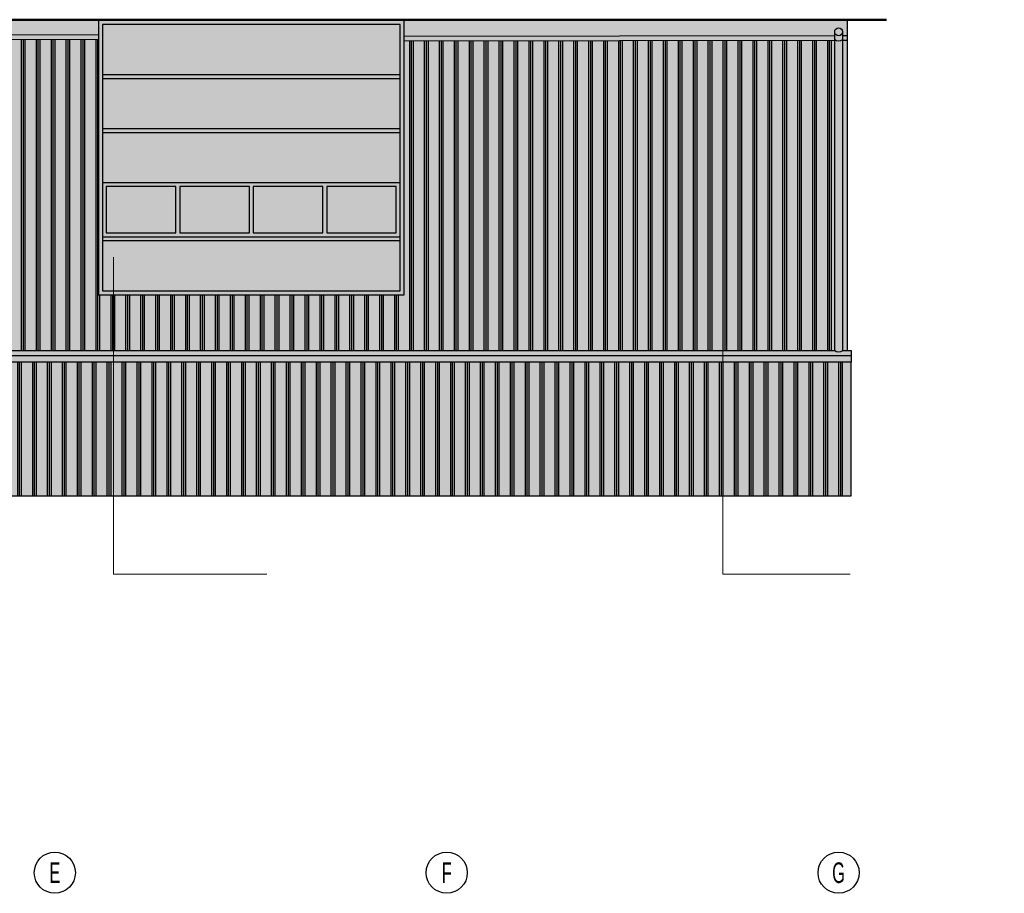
# Model space of a CAD drawing. Header units: centimetres. Extents: x 42630 to 130002, y 15 to 29179.
# Tile 115 of 175: x 51528 to 52784, y 6058 to 7172. Entities that reach past the tile are written whole.
import ezdxf
from ezdxf.enums import TextEntityAlignment as Align

# ---------------------------------------------------------------- set-up
doc = ezdxf.new("R2010")
doc.units = ezdxf.units.CM
doc.header["$LTSCALE"] = 0.01
doc.linetypes.add('DASHDOT2', pattern=[12.7, 6.35, -3.175, 0, -3.175])
doc.layers.get('0').update_dxf_attribs({"color": 253})
doc.layers.add('0.ELEWACJE', color=253, linetype='Continuous', lineweight=9)
for name, color, linetype in [('A-ELEWACJE', 253, 'Continuous'), ('A-Elewacje_wypełnienia', 253, 'Continuous'), ('A-Grid', 253, 'DASHDOT2'), ('A-konstrukcja', 253, 'Continuous'), ('A-OPISY', 253, 'Continuous'), ('CKSCIANY_KRESK', 253, 'Continuous')]:
    doc.layers.add(name, color=color, linetype=linetype)
doc.styles.add('BA_ARIAL_0.5', font='IC-Romans.shx', dxfattribs={"width": 0.5})

# ---------------------------------------------------------------- blocks, each defined once
blk = doc.blocks.new('BA_Axis_Mark')
at = {"linetype": 'Continuous'}
blk.add_circle((0, 0), 37.5, dxfattribs=at)
at = {"linetype": 'Continuous', "style": 'BA_ARIAL_0.5', "width": 0.6}
blk.add_attdef('AXIS_NUMBER', text='', height=37.5, dxfattribs=at).set_placement((0, 0), align=Align.MIDDLE_CENTER)
blk = doc.blocks.new('A$7E8814A102C37C')
at = {"layer": 'A-Grid', "xscale": 0.7000000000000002, "yscale": 0.7000000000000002, "zscale": 0.7000000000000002, "rotation": 360}
for p, values in [((2000, -103.7), {'AXIS_NUMBER': 'E'}), ((2500, -103.7), {'AXIS_NUMBER': 'F'}), ((3000, -103.7), {'AXIS_NUMBER': 'G'})]:
    blk.add_blockref('BA_Axis_Mark', p, dxfattribs=at).add_auto_attribs(values)
blk = doc.blocks.new('A$7E8814D32BB3')
at = {"layer": 'A-Elewacje_wypełnienia', "lineweight": -3}
h = blk.add_hatch(color=256, dxfattribs=at)
h.set_gradient(color1=(76, 114, 153), color2=(174, 215, 255), rotation=270, tint=1)
h.paths.add_polyline_path([(10, -138), (10, -79), (98.7, -79), (98.7, -138)])
h = blk.add_hatch(color=256, dxfattribs=at)
h.set_gradient(color1=(76, 114, 153), color2=(174, 215, 255), rotation=270, tint=1)
h.paths.add_polyline_path([(103.8, -138), (103.8, -79), (192.5, -79), (192.5, -138)])
h = blk.add_hatch(color=256, dxfattribs=at)
h.set_gradient(color1=(76, 114, 153), color2=(174, 215, 255), rotation=270, tint=1)
h.paths.add_polyline_path([(197.5, -138), (197.5, -79), (286.2, -79), (286.2, -138)])
h = blk.add_hatch(color=256, dxfattribs=at)
h.set_gradient(color1=(76, 114, 153), color2=(174, 215, 255), rotation=270, tint=1)
h.paths.add_polyline_path([(291.3, -138), (291.3, -79), (380, -79), (380, -138)])
at = {"layer": 'CKSCIANY_KRESK'}
h = blk.add_hatch(color=250, dxfattribs=at)
h.dxf.hatch_style = 1
h.paths.add_polyline_path([(390, -350), (390, 0), (0, 0), (0, -350)])
h.paths.add_polyline_path([(291.3, -138), (291.3, -79), (380, -79), (380, -138)])
h.paths.add_polyline_path([(197.5, -138), (197.5, -79), (286.2, -79), (286.2, -138)])
h.paths.add_polyline_path([(103.8, -138), (103.8, -79), (192.5, -79), (192.5, -138)])
h.paths.add_polyline_path([(10, -138), (10, -79), (98.7, -79), (98.7, -138)])
at = {"layer": 'A-ELEWACJE'}
for points in [[(0, 0), (390, 0), (390, -350), (0, -350)], [(5, -5), (385, -5), (385, -345), (5, -345)], [(10, -138), (10, -79), (98.7, -79), (98.7, -138)], [(103.8, -138), (103.8, -79), (192.5, -79), (192.5, -138)], [(197.5, -138), (197.5, -79), (286.2, -79), (286.2, -138)], [(291.3, -138), (291.3, -79), (380, -79), (380, -138)]]:
    blk.add_lwpolyline(points, close=True, dxfattribs=at)
for points in [[(5, -69), (385, -69)], [(5, -74), (385, -74)], [(5, -74), (385, -74)], [(5, -143), (385, -143)], [(5, -143), (385, -143)], [(5, -207), (385, -207)], [(5, -212), (385, -212)], [(5, -276), (385, -276)], [(5, -281), (385, -281)]]:
    blk.add_lwpolyline(points, dxfattribs=at)
blk = doc.blocks.new('A$7E87C121A38CF')
blk.add_lwpolyline([(-36.1, 119, -0.352544), (-26.1, 119), (-26.1, -287.9, -1), (-36.1, -287.9)], format="xyb", close=True)
blk.add_lwpolyline([(-36.1, -277.6, -0.3223), (-26.1, -277.6)], format="xyb")
blk.add_circle((-31.1, -287.9), 5)

msp = doc.modelspace()

# ---------------------------------------------------------------- hatches: boundary and pattern name
at = {"layer": '0.ELEWACJE', "transparency": 33554661}
h = msp.add_hatch(dxfattribs=at)
h.set_pattern_fill('AR-SAND', color=256, scale=0.25, style=0)
h.set_pattern_definition([(37.5, (100, 0), (-0.4000078, 12.235331), [0, -9.652, 0, -10.795, 0, -10.31875]), (7.5, (100, 0), (11.238082, 17.9206275), [0, -5.207, 0, -8.6995, 0, -3.33375]), (327.5, (92.19, 0), (19.7748093, 0.0359296), [0, -3.175, 0, -11.43, 0, -14.9225]), (317.5, (92.19, 0), (19.0889113, 5.573233), [0, -1.5875, 0, -7.493, 0, -8.5725])])
h.paths.add_polyline_path([(50127.929, 7172.439), (49561.823, 7172.439), (49561.823, 7152.406), (49567.82, 7152.411), (49567.82, 7156.939, -1), (49577.82, 7156.939), (49577.815, 7152.42), (50127.924, 7152.9)])
h.paths.add_polyline_path([(52583.82, 7172.439), (52583.82, 7146.439), (52577.82, 7146.429), (52577.82, 7146.66, -1.85248208), (52577.471, 7152.428), (52018.483, 7151.47), (52018.493, 7171.47), (51628.493, 7171.47), (51628.488, 7153.408), (51056.37, 7152.909), (51056.375, 7156.939, 1), (51046.375, 7156.939), (51046.375, 7152.9), (50517.929, 7152.439), (50517.929, 7172.439)])
h.paths.add_polyline_path([(52567.82, 7146.66), (52567.82, 7146.412), (52568.184, 7146.412, -0.0128485)], flags=16)
at = {"layer": 'A-Elewacje_wypełnienia', "true_color": 0x383e42}
h = msp.add_hatch(color=250, dxfattribs=at)
h.dxf.hatch_style = 1
h.paths.add_polyline_path([(52583.82, 7172.439), (52583.82, 6750.083), (52588.82, 6750.083), (52588.82, 6741.43), (49556.82, 6741.43), (49556.82, 6750.083), (49561.82, 6750.083), (49561.82, 7172.439), (49627.929, 7172.439), (50017.929, 7172.439), (50127.929, 7172.439), (50127.929, 6822.439), (50517.929, 6822.439), (50517.929, 7172.439), (50627.929, 7172.439), (51017.929, 7172.439)])
h.paths.add_polyline_path([(51628.493, 6821.47), (52018.493, 6821.47), (52018.493, 7171.47), (51628.493, 7171.47)])
at = {"layer": 'A-Elewacje_wypełnienia'}
h = msp.add_hatch(dxfattribs=at)
h.set_pattern_fill('GLASS_FLAT', color=256, scale=3, angle=270)
h.set_pattern_definition([(270, (0, 0), (19.05, -3e-15), []), (270, (2.381, -4e-16), (19.05, -3e-15), []), (270, (4.762, -9e-16), (19.05, -3e-15), [])])
h.paths.add_polyline_path([(49561.823, 7146.406), (49561.823, 6750.083), (49567.82, 6750.083), (49567.82, 7146.411)])
h.paths.add_polyline_path([(50127.929, 7146.9), (49577.82, 7146.42), (49577.82, 6750.083), (51056.375, 6750.083), (51056.534, 7145.048), (51046.216, 7145.048, 0.15096057), (51056.375, 7146.66), (51056.375, 7156.939, -2.37812903), (51046.375, 7156.939), (51046.375, 6750.083, 0.3525436), (51056.375, 6750.083), (51056.375, 7146.66, -0.3351914), (51046.057, 7146.9), (50517.929, 7146.439), (50517.929, 6822.439), (50127.929, 6822.439)])
h.paths.add_polyline_path([(50512.929, 6891.439), (50512.929, 6827.439), (50132.929, 6827.439), (50132.929, 6891.439), (50132.929, 6896.439), (50512.929, 6896.439)], flags=16)
h.paths.add_polyline_path([(51628.493, 7147.408), (51056.375, 7146.909), (51056.375, 6750.083), (52567.82, 6750.083), (52567.263, 7146.411), (52018.493, 7145.47), (52018.493, 6821.47), (51628.493, 6821.47)])
h.paths.add_polyline_path([(52577.82, 6750.083), (52577.82, 7146.439), (52577.82, 7146.429), (52577.82, 6750.083), (52583.82, 6750.083)])
at = {"layer": 'A-Elewacje_wypełnienia', "true_color": 0x383e42}
h = msp.add_hatch(color=250, dxfattribs=at)
h.dxf.hatch_style = 1
h.paths.add_polyline_path([(52588.82, 6741.43), (52588.82, 6564.802), (49556.82, 6564.802), (49556.82, 6741.43)])
at = {"layer": 'A-Elewacje_wypełnienia'}
h = msp.add_hatch(dxfattribs=at)
h.set_pattern_fill('GLASS_FLAT', color=256, scale=3, angle=270)
h.set_pattern_definition([(90, (0, -1000), (-19.05, -3e-15), []), (90, (-2.381, -1000), (-19.05, -3e-15), []), (90, (-4.762, -1000), (-19.05, -3e-15), [])])
h.paths.add_polyline_path([(52588.82, 6735.218), (52588.82, 6564.802), (49556.82, 6564.802), (49556.82, 6735.218)])

# ---------------------------------------------------------------- linework, layer by layer
at = {"layer": 'A-ELEWACJE', "color": 1, "lineweight": 50}
msp.add_line((49300.617, 7172.439), (52633.82, 7172.439), dxfattribs=at)
at = {"layer": 'A-ELEWACJE'}
for p, q in [((52583.82, 7172.439), (52583.82, 6750.083)), ((49556.82, 6743.833), (52588.82, 6743.833))]:
    msp.add_line(p, q, dxfattribs=at)
for points in [[(51056.375, 7152.909), (51628.493, 7153.408)], [(51056.375, 7152.909), (51628.493, 7153.408)], [(52018.493, 7151.47), (52567.82, 7152.412)], [(52018.493, 7151.47), (52567.82, 7152.412)], [(52577.82, 7152.429), (52583.82, 7152.439)], [(52577.82, 7152.429), (52583.82, 7152.439)], [(51056.375, 7146.909), (51628.493, 7147.408)], [(52018.493, 7145.47), (52567.82, 7146.412)], [(52577.82, 7146.429), (52583.82, 7146.439)], [(51056.375, 6750.083), (52567.82, 6750.083)], [(52577.82, 6750.083), (52588.82, 6750.083), (52588.82, 6735.218)]]:
    msp.add_lwpolyline(points, dxfattribs=at)
msp.add_lwpolyline([(49556.82, 6564.802), (52588.82, 6564.802), (52588.82, 6735.218), (49556.82, 6735.218)], close=True, dxfattribs=at)
at = {"layer": 'A-OPISY', "lineweight": 0}
for points in [[(51647.51, 6869.338), (51647.51, 6464.802), (51843.123, 6464.802)], [(52425.225, 6787.087), (52425.225, 6464.802), (52587.41, 6464.802)]]:
    msp.add_lwpolyline(points, dxfattribs=at)

# ---------------------------------------------------------------- block references
at = {"layer": 'A-ELEWACJE', "rotation": 180}
msp.add_blockref('A$7E87C121A38CF', (52541.714, 6869.059), dxfattribs=at)
at = {"layer": 'A-Grid', "lineweight": -3}
msp.add_blockref('A$7E8814A102C37C', (49572.82, 6187.604), dxfattribs=at)
at = {"layer": 'A-konstrukcja', "xscale": -1, "rotation": 180}
msp.add_blockref('A$7E8814D32BB3', (51628.493, 6821.47), dxfattribs=at)

doc.saveas('drawing.dxf')
